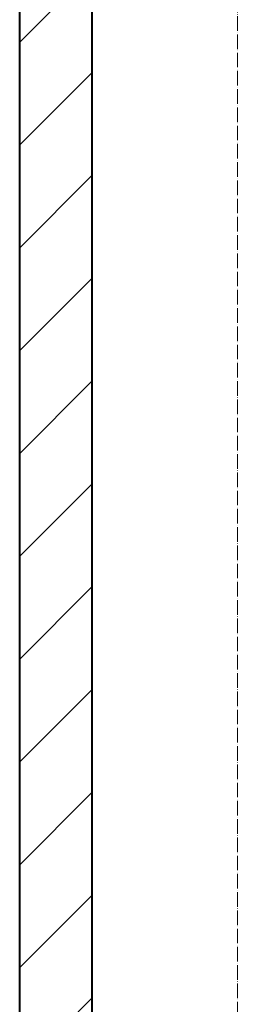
# Model space of a CAD drawing. Header units: millimetres. Extents: x 5617 to 107604, y 7718 to 206326.
# Tile 30 of 65: x 45891 to 46191, y 16284 to 17638. Entities that reach past the tile are written whole.
import ezdxf

# ---------------------------------------------------------------- set-up
doc = ezdxf.new("R2010")
doc.units = ezdxf.units.MM
doc.linetypes.add('Линия сетки', pattern=[25, 20, -2.5, 0, -2.5])
doc.layers.add('Оси', color=7, linetype='Continuous', lineweight=9)
doc.layers.add('Стены разрез', color=7, linetype='Continuous', lineweight=40)

# ---------------------------------------------------------------- blocks, each defined once
blk = doc.blocks.new('135_SLK_K4_AR_rvt-1-МКСС_К4_L17_58_200_')
at = {"layer": 'Стены разрез', "lineweight": 9, "true_color": 0xaaaaaa}
h = blk.add_hatch(dxfattribs=at)
h.set_pattern_fill('FP_3', color=253, style=0, pattern_type=2)
h.set_pattern_definition([(45, (0, 0), (-70.71068, 70.71068), [])])
h.paths.add_polyline_path([(118450, 15600), (118550, 15600), (118550, 19600), (118450, 19600), (118450, 15629.9)])
at = {"layer": 'Стены разрез', "color": 253, "true_color": 0xaaaaaa}
for p, q in [((118550, 15600), (118550, 19600)), ((118450, 18900), (118450, 15600))]:
    blk.add_line(p, q, dxfattribs=at)

msp = doc.modelspace()

# ---------------------------------------------------------------- linework, layer by layer
at = {"layer": 'Оси', "linetype": 'Линия сетки'}
msp.add_line((46191.3, 12025.7), (46191.3, 33150), dxfattribs=at)

# ---------------------------------------------------------------- block references
at = {"lineweight": 5}
msp.add_blockref('135_SLK_K4_AR_rvt-1-МКСС_К4_L17_58_200_', (-72558.7, 0), dxfattribs=at)

doc.saveas('drawing.dxf')
